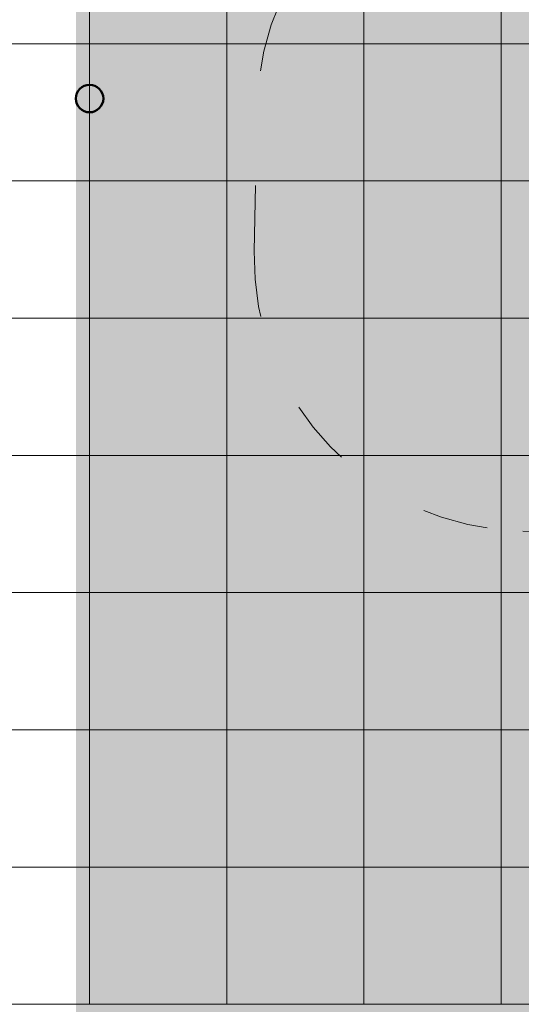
# Model space of a CAD drawing. Header units: feet. Extents: x 7493042 to 7493387, y 5986509 to 5986725.
# Tile 61 of 73: x 7493360.35 to 7493362.18, y 5986523.03 to 5986526.62. Entities that reach past the tile are written whole.
import ezdxf

# ---------------------------------------------------------------- set-up
doc = ezdxf.new("R2010")
doc.units = ezdxf.units.FT
doc.header["$MEASUREMENT"] = 0
doc.linetypes.add('ACAD_ISO03W100', pattern=[30, 12, -18])
for name, color, linetype, lineweight in [('_budynek', 7, 'CONTINUOUS', 50), ('_k_kreskowanie', 250, 'CONTINUOUS', 5), ('_k_widok', 7, 'CONTINUOUS', 18), ('_k_wymiar', 7, 'CONTINUOUS', 13), ('_k_ściany', 7, 'CONTINUOUS', 35)]:
    doc.layers.add(name, color=color, linetype=linetype, lineweight=lineweight)

# ---------------------------------------------------------------- blocks, each defined once
blk = doc.blocks.new('2123EPZ')
at = {"layer": '_k_widok', "linetype": 'ACAD_ISO03W100', "ltscale": 0.02}
blk.add_lwpolyline([(-3.064794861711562, -1.794999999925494, -0.2205930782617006), (-4.209800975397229, -1.263999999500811), (-4.25282537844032, -1.263999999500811, -0.4142135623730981), (-5.25282537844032, -0.2639999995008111), (-5.25282537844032, 0.2640000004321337, -0.414213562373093), (-4.25282537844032, 1.264000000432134), (-4.209800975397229, 1.264000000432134, -0.2205930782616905), (-3.064794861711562, 1.795000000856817), (-1.5, 1.795000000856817, -0.4142135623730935), (0, 0.2950000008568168), (0, -0.2949999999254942, -0.4142135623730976), (-1.5, -1.794999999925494)], format="xyb", close=True, dxfattribs=at)
blk = doc.blocks.new('siatka_1')
at = {"layer": '_k_kreskowanie', "color": 250}
for p, q in [((7500232.902377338, 5968339.539885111), (7500232.902377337, 5968351.739885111)), ((7500233.402377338, 5968339.539885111), (7500233.402377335, 5968351.739885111)), ((7500233.902377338, 5968339.539885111), (7500233.902377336, 5968351.739885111)), ((7500234.402377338, 5968339.539885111), (7500234.402377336, 5968351.739885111)), ((7500234.902377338, 5968339.539885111), (7500234.902377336, 5968351.739885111)), ((7500235.402377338, 5968339.539885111), (7500235.402377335, 5968351.739885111)), ((7500235.902377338, 5968339.539885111), (7500235.902377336, 5968351.739885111)), ((7500236.402377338, 5968339.539885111), (7500236.402377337, 5968351.739885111)), ((7500226.202377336, 5968342.239885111), (7500236.402377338, 5968342.239885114)), ((7500226.202377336, 5968341.739885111), (7500236.402377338, 5968341.73988511)), ((7500226.202377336, 5968341.239885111), (7500236.402377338, 5968341.239885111)), ((7500226.202377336, 5968340.739885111), (7500236.402377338, 5968340.73988511))]:
    blk.add_line(p, q, dxfattribs=at)

msp = doc.modelspace()

# ---------------------------------------------------------------- linework, layer by layer
at = {"layer": '_budynek'}
msp.add_circle((7493360.602213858, 5986526.329695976), 0.05, dxfattribs=at)

# ---------------------------------------------------------------- block references
at = {"layer": '_k_wymiar', "rotation": 358.818977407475}
msp.add_blockref('2123EPZ', (7493366.459337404, 5986525.929319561), dxfattribs=at)

# ---------------------------------------------------------------- next in the draw order: linework, layer by layer
at = {"layer": '_k_ściany', "color": 142, "ltscale": 0.8, "const_width": 0.1}
msp.add_lwpolyline([(7493360.602213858, 5986532.029695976), (7493370.602213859, 5986532.029695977), (7493370.602213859, 5986524.029695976), (7493360.602213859, 5986524.029695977)], close=True, dxfattribs=at)

# ---------------------------------------------------------------- next in the draw order: block references
at = {"layer": '_k_kreskowanie', "rotation": 270}
msp.add_blockref('siatka_1', (1525019.862328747, 13486759.43207332), dxfattribs=at)

doc.saveas('drawing.dxf')
